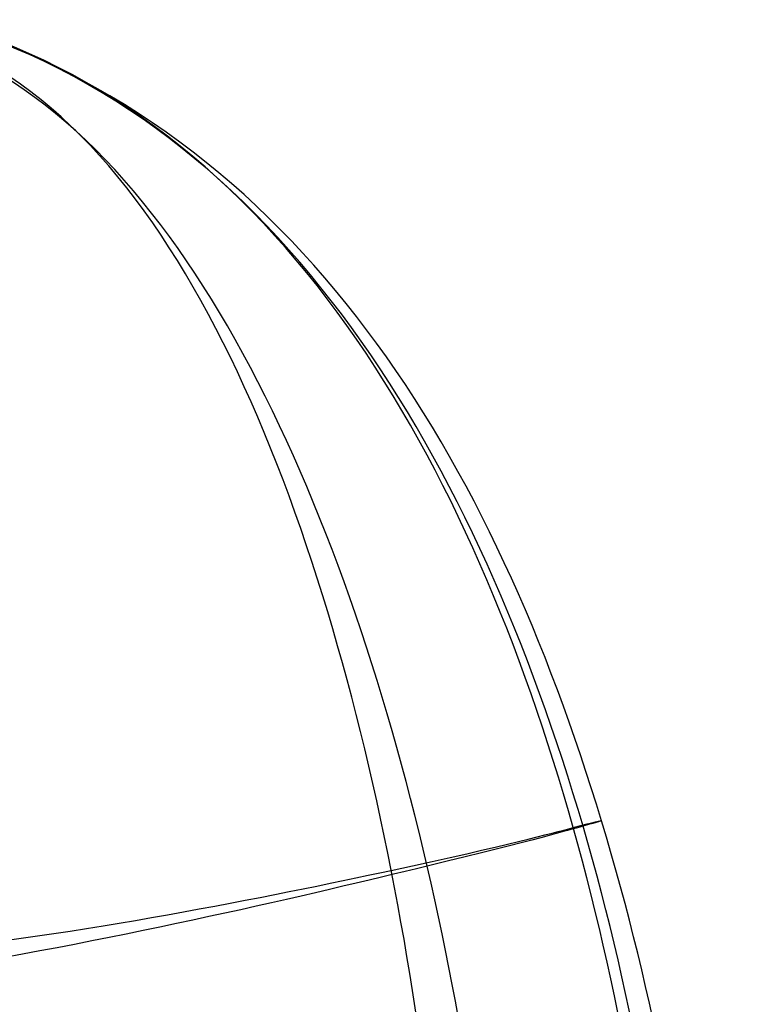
# Model space of a CAD drawing. Header units: millimetres. Extents: x -1315 to 1315, y -409 to 409.
# Tile 136 of 137: x 1228 to 1315, y 192 to 309. Entities that reach past the tile are written whole.
import ezdxf

# ---------------------------------------------------------------- set-up
doc = ezdxf.new("R2010")
doc.units = ezdxf.units.MM
doc.header["$MEASUREMENT"] = 0
doc.layers.add('Nakki 3 seater', color=7, linetype='Continuous', true_color=0x6b8d5f)

msp = doc.modelspace()

# ---------------------------------------------------------------- linework, layer by layer
at = {"layer": 'Nakki 3 seater'}
for points in [[(1217.5, -401.13, 442.11), (1261.02, -384.39, 441.97), (1303.4, -300.62, 434.8), (1308.37, -171.27, 434.64), (1309.25, -43.52, 434.78), (1308.43, 84.13, 434.5), (1303.68, 213.55, 435.36), (1258.9, 297.39, 442.05), (1217.5, 308.87, 442.49)], [(1217.5, -401.13, 546.77), (1261.27, -382.76, 546.18), (1306.62, -302.41, 544.94), (1313.83, -172.2, 544.17), (1315.39, -43.51, 543.72), (1314.6, 85.19, 544.17), (1306.64, 215.34, 544.94), (1261.32, 295.72, 546.38), (1217.5, 308.87, 546.76)], [(1217.5, -401.13, 630.8), (1261.17, -383.21, 628.68), (1304.64, -301.01, 629.37), (1310.16, -171.72, 630.48), (1310.88, -43.51, 630.35), (1310.38, 84.57, 630.36), (1305.02, 213.95, 629.88), (1259.12, 296.82, 629.57), (1217.5, 308.87, 630.8)], [(1217.5, -399.13, 366.87), (1251.78, -382.73, 359.33), (1279.72, -293, 350.37), (1280.23, -168.88, 351.21), (1281.74, -43.56, 351.75), (1280.11, 81.58, 351.1), (1280.38, 205.3, 351.18), (1245.73, 298.01, 359.13), (1215.75, 307.18, 364.98)], [(1217.5, -398.86, 698.65), (1255.35, -381.6, 703.24), (1285.39, -293.81, 706.61), (1288.62, -169.35, 707.42), (1288.88, -43.53, 707.56), (1288.17, 81.7, 707.33), (1284.81, 207.32, 706.77), (1247.09, 295.21, 703.16), (1217.5, 306.11, 698.4)], [(1214.4, 198.2, 321.52), (1234.1, 200.06, 324.02), (1281, 209.57, 343.32), (1295.39, 213.55, 431.31), (1297.12, 213.84, 552.81), (1295.92, 213.55, 628.49), (1285.8, 210.59, 712.53), (1239.59, 199.67, 742.26), (1217.5, 196.1, 749.17)]]:
    msp.add_open_spline(points, degree=3, dxfattribs=at)

doc.saveas('drawing.dxf')
